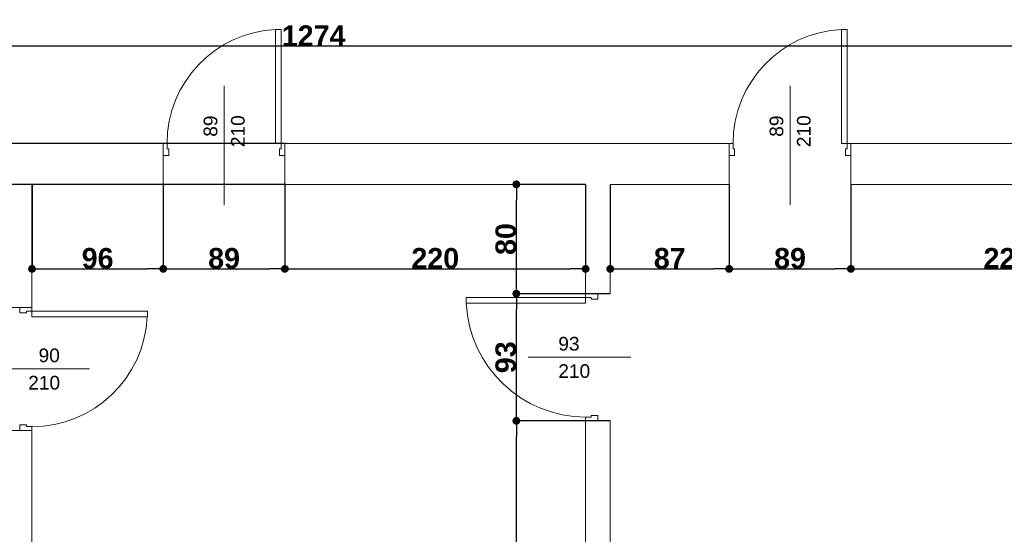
# Model space of a CAD drawing. Header units: millimetres. Extents: x 183299 to 1018155, y -286688 to 171278.
# Tile 44 of 100: x 394128 to 401330, y -80766 to -77002. Entities that reach past the tile are written whole.
import ezdxf

# ---------------------------------------------------------------- set-up
doc = ezdxf.new("R2010")
doc.units = ezdxf.units.MM
doc.header["$MEASUREMENT"] = 0
for name, color, linetype in [('Drzwi ArchiCAD', 7, 'Continuous'), ('inwentaryzacja_sciany', 7, 'Continuous'), ('Wymiarowanie - Ogólne', 7, 'Continuous'), ('Znaczniki Drzwi', 7, 'Continuous')]:
    doc.layers.add(name, color=color, linetype=linetype)
for name, color, linetype, lineweight in [('Drzwi ArchiCAD_Nr_Pióra__1', 7, 'Continuous', 13), ('inwentaryzacja_sciany_Nr_Pióra__1', 7, 'Continuous', 13), ('Znaczniki Drzwi_Nr_Pióra__1', 7, 'Continuous', 13), ('Znaczniki Drzwi_Nr_Pióra__7', 7, 'Continuous', 35)]:
    doc.layers.add(name, color=color, linetype=linetype, lineweight=lineweight)
doc.layers.add('Drzwi ArchiCAD_Nr_Pióra__23', color=7, linetype='Continuous', lineweight=20, true_color=0xff6600)
doc.layers.add('Drzwi ArchiCAD_Nr_Pióra__3', color=7, linetype='Continuous', lineweight=18, true_color=0xff6600)
doc.styles.add('GENERATED_STYLE_1', font='arial.ttf')
doc.styles.add('GENERATED_STYLE_2', font='arialbd.ttf')
doc.dimstyles.new('GENERATED_STYLE__1', dxfattribs={"dimtxt": 150, "dimasz": 114, "dimexe": 0.18, "dimexo": 0, "dimgap": 0.09, "dimtad": 1, "dimtih": 1, "dimtoh": 1, "dimdec": 0, "dimlfac": 0.1, "dimzin": 0, "dimdsep": 46, "dimtxsty": 'GENERATED_STYLE_2', "dimblk": 'ARROWHEAD_11', "dimblk1": 'ARROWHEAD_11', "dimblk2": 'ARROWHEAD_11', "dimcen": 0.09, "dimclrd": 256, "dimclre": 256, "dimclrt": 256, "dimazin": 0, "dimtfac": 1, "dimtdec": 4, "dimtmove": 0, "dimatfit": 3, "dimfxl": 1, "dimtolj": 1, "dimtzin": 0, "dimarcsym": 0})
doc.dimstyles.new('GENERATED_STYLE__2', dxfattribs={"dimtxt": 150, "dimasz": 114, "dimexe": 0.18, "dimexo": 0, "dimgap": 0.09, "dimtad": 1, "dimdec": 0, "dimlfac": 0.1, "dimzin": 0, "dimdsep": 46, "dimtxsty": 'GENERATED_STYLE_2', "dimblk": 'ARROWHEAD_11', "dimblk1": 'ARROWHEAD_11', "dimblk2": 'ARROWHEAD_11', "dimcen": 0.09, "dimclrd": 256, "dimclre": 256, "dimclrt": 256, "dimazin": 0, "dimtfac": 1, "dimtdec": 4, "dimtmove": 0, "dimatfit": 3, "dimfxl": 1, "dimtolj": 1, "dimtzin": 0, "dimarcsym": 0})

# ---------------------------------------------------------------- blocks, each defined once
blk = doc.blocks.new('D1 Drzwi proste 12_84')
at = {"layer": 'Drzwi ArchiCAD_Nr_Pióra__1', "linetype": 'Continuous'}
for p, q in [((-445, 0), (-445, -90)), ((445, 0), (445, -90))]:
    blk.add_line(p, q, dxfattribs=at)
at = {"layer": 'Drzwi ArchiCAD_Nr_Pióra__23', "linetype": 'Continuous'}
for p, q in [((-417, 0), (-445, 0)), ((-445, 0), (-445, -90)), ((-417, -40), (-417, 0)), ((445, 0), (417, 0)), ((417, 0), (417, -40)), ((445, -90), (445, 0)), ((-405, -40), (-417, -40)), ((-405, -90), (-405, -40)), ((417, -40), (405, -40)), ((405, -40), (405, -90)), ((-445, -90), (-405, -90)), ((405, -90), (445, -90))]:
    blk.add_line(p, q, dxfattribs=at)
at = {"layer": 'Drzwi ArchiCAD_Nr_Pióra__3', "linetype": 'Continuous'}
for p, q in [((417, 834), (377, 834)), ((377, 834), (377, 0)), ((417, 0), (417, 834)), ((377, 0), (417, 0))]:
    blk.add_line(p, q, dxfattribs=at)
blk.add_arc((417, 0), 834, 92.74905, 180, dxfattribs=at)
blk = doc.blocks.new('Znacznik O 12_281')
at = {"layer": 'Znaczniki Drzwi_Nr_Pióra__1', "linetype": 'Continuous'}
blk.add_line((0, 421.4), (0, -450), dxfattribs=at)
at = {"layer": 'Znaczniki Drzwi_Nr_Pióra__7', "linetype": 'Continuous', "char_height": 100, "attachment_point": 7, "rotation": 90, "style": 'GENERATED_STYLE_1'}
for s, insert in [('{89}', (-47.9, 48.2)), ('{210}', (152.1, -27.7))]:
    blk.add_mtext(s, dxfattribs=dict(at, insert=insert))
blk = doc.blocks.new('Znacznik O 12_282')
at = {"layer": 'Znaczniki Drzwi_Nr_Pióra__1', "linetype": 'Continuous'}
blk.add_line((0, 421.4), (0, -450), dxfattribs=at)
at = {"layer": 'Znaczniki Drzwi_Nr_Pióra__7', "linetype": 'Continuous', "char_height": 100, "attachment_point": 7, "rotation": 90, "style": 'GENERATED_STYLE_1'}
for s, insert in [('{89}', (-47.9, 48.2)), ('{210}', (152.1, -27.7))]:
    blk.add_mtext(s, dxfattribs=dict(at, insert=insert))
blk = doc.blocks.new('Ściana_749_2', base_point=(214165.1, -78305.8))
at = {"layer": 'inwentaryzacja_sciany_Nr_Pióra__1', "linetype": 'Continuous'}
for p, q in [((219835.1, -78005.8), (217735.1, -78005.8)), ((219835.1, -78005.8), (219835.1, -78095.8)), ((220725.1, -78005.8), (220725.1, -78095.8)), ((223975.1, -78005.8), (220725.1, -78005.8)), ((223975.1, -78005.8), (223975.1, -78095.8)), ((224865.1, -78005.8), (224865.1, -78095.8)), ((227305.1, -78005.8), (224865.1, -78005.8)), ((219835.1, -78095.8), (219835.1, -78305.8)), ((220725.1, -78095.8), (220725.1, -78305.8)), ((223975.1, -78095.8), (223975.1, -78305.8)), ((224865.1, -78095.8), (224865.1, -78305.8)), ((218875.1, -78305.8), (219835.1, -78305.8)), ((220725.1, -78305.8), (222925.1, -78305.8)), ((223105.1, -78305.8), (223975.1, -78305.8)), ((224865.1, -78305.8), (227155.1, -78305.8))]:
    blk.add_line(p, q, dxfattribs=at)
at = {"layer": 'Drzwi ArchiCAD', "linetype": 'Continuous'}
for p in [(220280.1, -78005.8), (224420.1, -78005.8)]:
    blk.add_blockref('D1 Drzwi proste 12_84', p, dxfattribs=at)
at = {"layer": 'Znaczniki Drzwi'}
for name, p in [('Znacznik O 12_282', (220280.1, -78005.8)), ('Znacznik O 12_281', (224420.1, -78005.8))]:
    blk.add_blockref(name, p, dxfattribs=at)
blk = doc.blocks.new('D1 Drzwi proste 12_94')
at = {"layer": 'Drzwi ArchiCAD_Nr_Pióra__1', "linetype": 'Continuous'}
for p, q in [((-465, 0), (-465, -90)), ((465, 0), (465, -90))]:
    blk.add_line(p, q, dxfattribs=at)
at = {"layer": 'Drzwi ArchiCAD_Nr_Pióra__23', "linetype": 'Continuous'}
for p, q in [((-437, 0), (-465, 0)), ((-465, 0), (-465, -90)), ((-437, -40), (-437, 0)), ((465, 0), (437, 0)), ((437, 0), (437, -40)), ((465, -90), (465, 0)), ((-425, -40), (-437, -40)), ((-425, -90), (-425, -40)), ((437, -40), (425, -40)), ((425, -40), (425, -90)), ((-465, -90), (-425, -90)), ((425, -90), (465, -90))]:
    blk.add_line(p, q, dxfattribs=at)
at = {"layer": 'Drzwi ArchiCAD_Nr_Pióra__3', "linetype": 'Continuous'}
for p, q in [((437, 874), (397, 874)), ((397, 874), (397, 0)), ((437, 0), (437, 874)), ((397, 0), (437, 0))]:
    blk.add_line(p, q, dxfattribs=at)
blk.add_arc((437, 0), 874, 92.62315, 180, dxfattribs=at)
blk = doc.blocks.new('Znacznik O 12_291')
at = {"layer": 'Znaczniki Drzwi_Nr_Pióra__1', "linetype": 'Continuous'}
blk.add_line((0, -601.4), (0, 150), dxfattribs=at)
at = {"layer": 'Znaczniki Drzwi_Nr_Pióra__7', "linetype": 'Continuous', "char_height": 100, "attachment_point": 7, "rotation": 90, "style": 'GENERATED_STYLE_1'}
for s, insert in [('{210}', (152.1, -380)), ('{93}', (-47.9, -380))]:
    blk.add_mtext(s, dxfattribs=dict(at, insert=insert))
blk = doc.blocks.new('Ściana_761_2', base_point=(222925.1, -78305.8))
at = {"layer": 'inwentaryzacja_sciany_Nr_Pióra__1', "linetype": 'Continuous'}
for p, q in [((222925.1, -78305.8), (222925.1, -79105.8)), ((223105.1, -79105.8), (223105.1, -78305.8)), ((222925.1, -79105.8), (223015.1, -79105.8)), ((223015.1, -79105.8), (223105.1, -79105.8)), ((222925.1, -80035.8), (223015.1, -80035.8)), ((222925.1, -80035.8), (222925.1, -83935.8)), ((223015.1, -80035.8), (223105.1, -80035.8)), ((223105.1, -83935.8), (223105.1, -80035.8))]:
    blk.add_line(p, q, dxfattribs=at)
at = {"layer": 'Drzwi ArchiCAD', "linetype": 'Continuous', "rotation": 90}
blk.add_blockref('D1 Drzwi proste 12_94', (222925.1, -79570.8), dxfattribs=at)
at = {"layer": 'Znaczniki Drzwi', "rotation": 270}
blk.add_blockref('Znacznik O 12_291', (223105.1, -79570.8), dxfattribs=at)
blk = doc.blocks.new('D1 Drzwi proste 12_95')
at = {"layer": 'Drzwi ArchiCAD_Nr_Pióra__1', "linetype": 'Continuous'}
for p, q in [((-450, 0), (-450, -90)), ((450, 0), (450, -90))]:
    blk.add_line(p, q, dxfattribs=at)
at = {"layer": 'Drzwi ArchiCAD_Nr_Pióra__23', "linetype": 'Continuous'}
for p, q in [((-422, 0), (-450, 0)), ((-450, 0), (-450, -90)), ((-422, -40), (-422, 0)), ((450, 0), (422, 0)), ((422, 0), (422, -40)), ((450, -90), (450, 0)), ((-410, -40), (-422, -40)), ((-410, -90), (-410, -40)), ((422, -40), (410, -40)), ((410, -40), (410, -90)), ((-450, -90), (-410, -90)), ((410, -90), (450, -90))]:
    blk.add_line(p, q, dxfattribs=at)
at = {"layer": 'Drzwi ArchiCAD_Nr_Pióra__3', "linetype": 'Continuous'}
for p, q in [((422, 844), (382, 844)), ((382, 844), (382, 0)), ((422, 0), (422, 844)), ((382, 0), (422, 0))]:
    blk.add_line(p, q, dxfattribs=at)
blk.add_arc((422, 0), 844, 92.71646, 180, dxfattribs=at)
blk = doc.blocks.new('Znacznik O 12_292')
at = {"layer": 'Znaczniki Drzwi_Nr_Pióra__1', "linetype": 'Continuous'}
blk.add_line((0, 421.4), (0, -330), dxfattribs=at)
at = {"layer": 'Znaczniki Drzwi_Nr_Pióra__7', "linetype": 'Continuous', "char_height": 100, "attachment_point": 7, "rotation": 90, "style": 'GENERATED_STYLE_1'}
for s, insert in [('{90}', (-47.9, 48.2)), ('{210}', (152.1, -27.7))]:
    blk.add_mtext(s, dxfattribs=dict(at, insert=insert))
blk = doc.blocks.new('Ściana_762_2', base_point=(218695.1, -78305.8))
at = {"layer": 'inwentaryzacja_sciany_Nr_Pióra__1', "linetype": 'Continuous'}
for p, q in [((218695.1, -78305.8), (218695.1, -79205.8)), ((218875.1, -79205.8), (218875.1, -78305.8)), ((218785.1, -79205.8), (218695.1, -79205.8)), ((218875.1, -79205.8), (218785.1, -79205.8)), ((218785.1, -80105.8), (218695.1, -80105.8)), ((218695.1, -80105.8), (218695.1, -83935.8)), ((218875.1, -80105.8), (218785.1, -80105.8)), ((218875.1, -83935.8), (218875.1, -80105.8))]:
    blk.add_line(p, q, dxfattribs=at)
at = {"layer": 'Drzwi ArchiCAD', "linetype": 'Continuous', "xscale": -1, "rotation": 270}
blk.add_blockref('D1 Drzwi proste 12_95', (218875.1, -79655.8), dxfattribs=at)
at = {"layer": 'Znaczniki Drzwi', "rotation": 270}
blk.add_blockref('Znacznik O 12_292', (218875.1, -79655.8), dxfattribs=at)
blk = doc.blocks.new('ARROWHEAD_11')
at = {"linetype": 'Continuous'}
blk.add_line((0, 0), (-1, 0), dxfattribs=at)
at = {"linetype": 'Continuous', "const_width": 0.25, "flags": 128}
blk.add_lwpolyline([(-0.125, 0, 1), (0.125, 0, 1)], format="xyb", close=True, dxfattribs=at)
blk = doc.blocks.new('*D5377')
at = {"layer": 'Defpoints', "color": 0}
for p in [(388308, -78206.3), (396078, -78206.3), (397668, -83836.3)]:
    blk.add_point(p, dxfattribs=at)
at = {"layer": 'Wymiarowanie - Ogólne', "linetype": 'Continuous', "lineweight": -2}
for p, q in [((396078, -78206.3), (388307.8, -78206.3)), ((388308, -83722.3), (388308, -78320.3)), ((397668, -83836.3), (388307.8, -83836.3))]:
    blk.add_line(p, q, dxfattribs=at)
at = {"layer": 'Wymiarowanie - Ogólne', "lineweight": -2, "xscale": 114, "yscale": 114, "zscale": 114}
for p, rotation in [((388308, -78206.3), 90), ((388308, -83836.3), 270)]:
    blk.add_blockref('ARROWHEAD_11', p, dxfattribs=dict(at, rotation=rotation))
at = {"layer": 'Wymiarowanie - Ogólne', "insert": (388231.4, -81021.3), "char_height": 150, "attachment_point": 5, "rotation": 90, "style": 'GENERATED_STYLE_2'}
blk.add_mtext('\\A1;563', dxfattribs=at)
blk = doc.blocks.new('*D5378')
at = {"layer": 'Defpoints', "color": 0}
for p in [(388308, -77906.3), (396078, -77906.3), (396078, -78206.3)]:
    blk.add_point(p, dxfattribs=at)
at = {"layer": 'Wymiarowanie - Ogólne', "linetype": 'Continuous', "lineweight": -2}
for p, q in [((396078, -77906.3), (388307.8, -77906.3)), ((388308, -78092.3), (388308, -78020.3)), ((396078, -78206.3), (388307.8, -78206.3))]:
    blk.add_line(p, q, dxfattribs=at)
at = {"layer": 'Wymiarowanie - Ogólne', "lineweight": -2, "xscale": 114, "yscale": 114, "zscale": 114}
for p, rotation in [((388308, -77906.3), 90), ((388308, -78206.3), 270)]:
    blk.add_blockref('ARROWHEAD_11', p, dxfattribs=dict(at, rotation=rotation))
at = {"layer": 'Wymiarowanie - Ogólne', "insert": (388231.4, -78056.3), "char_height": 150, "attachment_point": 5, "rotation": 90, "style": 'GENERATED_STYLE_2'}
blk.add_mtext('\\A1;30', dxfattribs=at)
blk = doc.blocks.new('*D5379')
at = {"layer": 'Defpoints', "color": 0}
for p in [(388308, -72226.3), (396078, -72226.3), (396078, -77906.3)]:
    blk.add_point(p, dxfattribs=at)
at = {"layer": 'Wymiarowanie - Ogólne', "linetype": 'Continuous', "lineweight": -2}
for p, q in [((396078, -72226.3), (388307.8, -72226.3)), ((388308, -77792.3), (388308, -72340.3)), ((396078, -77906.3), (388307.8, -77906.3))]:
    blk.add_line(p, q, dxfattribs=at)
at = {"layer": 'Wymiarowanie - Ogólne', "lineweight": -2, "xscale": 114, "yscale": 114, "zscale": 114}
for p, rotation in [((388308, -72226.3), 90), ((388308, -77906.3), 270)]:
    blk.add_blockref('ARROWHEAD_11', p, dxfattribs=dict(at, rotation=rotation))
at = {"layer": 'Wymiarowanie - Ogólne', "insert": (388231.2, -75066.3), "char_height": 150, "attachment_point": 5, "rotation": 90, "style": 'GENERATED_STYLE_2'}
blk.add_mtext('\\A1;568', dxfattribs=at)
blk = doc.blocks.new('*D6741')
at = {"layer": 'Defpoints', "color": 0}
for p in [(394218, -78206.3), (395178, -78206.3), (395178, -78824.7)]:
    blk.add_point(p, dxfattribs=at)
at = {"layer": 'Wymiarowanie - Ogólne', "linetype": 'Continuous', "lineweight": -2}
for p, q in [((394218, -78206.3), (394218, -78824.9)), ((395178, -78206.3), (395178, -78824.9)), ((394332, -78824.7), (395064, -78824.7))]:
    blk.add_line(p, q, dxfattribs=at)
at = {"layer": 'Wymiarowanie - Ogólne', "lineweight": -2, "xscale": 114, "yscale": 114, "zscale": 114, "rotation": 180}
blk.add_blockref('ARROWHEAD_11', (394218, -78824.7), dxfattribs=at)
at = {"layer": 'Wymiarowanie - Ogólne', "lineweight": -2, "xscale": 114, "yscale": 114, "zscale": 114}
blk.add_blockref('ARROWHEAD_11', (395178, -78824.7), dxfattribs=at)
at = {"layer": 'Wymiarowanie - Ogólne', "insert": (394698, -78747.9), "char_height": 150, "attachment_point": 5, "style": 'GENERATED_STYLE_2'}
blk.add_mtext('\\A1;96', dxfattribs=at)
blk = doc.blocks.new('*D6742')
at = {"layer": 'Defpoints', "color": 0}
for p in [(395178, -78206.3), (396068, -78206.3), (396068, -78824.7)]:
    blk.add_point(p, dxfattribs=at)
at = {"layer": 'Wymiarowanie - Ogólne', "linetype": 'Continuous', "lineweight": -2}
for p, q in [((395178, -78206.3), (395178, -78824.9)), ((396068, -78206.3), (396068, -78824.9)), ((395292, -78824.7), (395954, -78824.7))]:
    blk.add_line(p, q, dxfattribs=at)
at = {"layer": 'Wymiarowanie - Ogólne', "lineweight": -2, "xscale": 114, "yscale": 114, "zscale": 114, "rotation": 180}
blk.add_blockref('ARROWHEAD_11', (395178, -78824.7), dxfattribs=at)
at = {"layer": 'Wymiarowanie - Ogólne', "lineweight": -2, "xscale": 114, "yscale": 114, "zscale": 114}
blk.add_blockref('ARROWHEAD_11', (396068, -78824.7), dxfattribs=at)
at = {"layer": 'Wymiarowanie - Ogólne', "insert": (395623, -78747.9), "char_height": 150, "attachment_point": 5, "style": 'GENERATED_STYLE_2'}
blk.add_mtext('\\A1;89', dxfattribs=at)
blk = doc.blocks.new('*D6743')
at = {"layer": 'Defpoints', "color": 0}
for p in [(396068, -78206.3), (398268, -78206.3), (398268, -78824.7)]:
    blk.add_point(p, dxfattribs=at)
at = {"layer": 'Wymiarowanie - Ogólne', "linetype": 'Continuous', "lineweight": -2}
for p, q in [((396068, -78206.3), (396068, -78824.9)), ((398268, -78206.3), (398268, -78824.9)), ((396182, -78824.7), (398154, -78824.7))]:
    blk.add_line(p, q, dxfattribs=at)
at = {"layer": 'Wymiarowanie - Ogólne', "lineweight": -2, "xscale": 114, "yscale": 114, "zscale": 114, "rotation": 180}
blk.add_blockref('ARROWHEAD_11', (396068, -78824.7), dxfattribs=at)
at = {"layer": 'Wymiarowanie - Ogólne', "lineweight": -2, "xscale": 114, "yscale": 114, "zscale": 114}
blk.add_blockref('ARROWHEAD_11', (398268, -78824.7), dxfattribs=at)
at = {"layer": 'Wymiarowanie - Ogólne', "insert": (397168, -78748.1), "char_height": 150, "attachment_point": 5, "style": 'GENERATED_STYLE_2'}
blk.add_mtext('\\A1;220', dxfattribs=at)
blk = doc.blocks.new('*D6744')
at = {"layer": 'Defpoints', "color": 0}
for p in [(398448, -78206.3), (399318, -78206.3), (399318, -78824.7)]:
    blk.add_point(p, dxfattribs=at)
at = {"layer": 'Wymiarowanie - Ogólne', "linetype": 'Continuous', "lineweight": -2}
for p, q in [((398448, -78206.3), (398448, -78824.9)), ((399318, -78206.3), (399318, -78824.9)), ((398562, -78824.7), (399204, -78824.7))]:
    blk.add_line(p, q, dxfattribs=at)
at = {"layer": 'Wymiarowanie - Ogólne', "lineweight": -2, "xscale": 114, "yscale": 114, "zscale": 114, "rotation": 180}
blk.add_blockref('ARROWHEAD_11', (398448, -78824.7), dxfattribs=at)
at = {"layer": 'Wymiarowanie - Ogólne', "lineweight": -2, "xscale": 114, "yscale": 114, "zscale": 114}
blk.add_blockref('ARROWHEAD_11', (399318, -78824.7), dxfattribs=at)
at = {"layer": 'Wymiarowanie - Ogólne', "insert": (398883, -78747.9), "char_height": 150, "attachment_point": 5, "style": 'GENERATED_STYLE_2'}
blk.add_mtext('\\A1;87', dxfattribs=at)
blk = doc.blocks.new('*D6745')
at = {"layer": 'Defpoints', "color": 0}
for p in [(399318, -78206.3), (400208, -78206.3), (400208, -78824.7)]:
    blk.add_point(p, dxfattribs=at)
at = {"layer": 'Wymiarowanie - Ogólne', "linetype": 'Continuous', "lineweight": -2}
for p, q in [((399318, -78206.3), (399318, -78824.9)), ((400208, -78206.3), (400208, -78824.9)), ((399432, -78824.7), (400094, -78824.7))]:
    blk.add_line(p, q, dxfattribs=at)
at = {"layer": 'Wymiarowanie - Ogólne', "lineweight": -2, "xscale": 114, "yscale": 114, "zscale": 114, "rotation": 180}
blk.add_blockref('ARROWHEAD_11', (399318, -78824.7), dxfattribs=at)
at = {"layer": 'Wymiarowanie - Ogólne', "lineweight": -2, "xscale": 114, "yscale": 114, "zscale": 114}
blk.add_blockref('ARROWHEAD_11', (400208, -78824.7), dxfattribs=at)
at = {"layer": 'Wymiarowanie - Ogólne', "insert": (399763, -78747.9), "char_height": 150, "attachment_point": 5, "style": 'GENERATED_STYLE_2'}
blk.add_mtext('\\A1;89', dxfattribs=at)
blk = doc.blocks.new('*D6746')
at = {"layer": 'Defpoints', "color": 0}
for p in [(400208, -78206.3), (402498, -78206.3), (402498, -78824.7)]:
    blk.add_point(p, dxfattribs=at)
at = {"layer": 'Wymiarowanie - Ogólne', "linetype": 'Continuous', "lineweight": -2}
for p, q in [((400208, -78206.3), (400208, -78824.9)), ((402498, -78206.3), (402498, -78824.9)), ((400322, -78824.7), (402384, -78824.7))]:
    blk.add_line(p, q, dxfattribs=at)
at = {"layer": 'Wymiarowanie - Ogólne', "lineweight": -2, "xscale": 114, "yscale": 114, "zscale": 114, "rotation": 180}
blk.add_blockref('ARROWHEAD_11', (400208, -78824.7), dxfattribs=at)
at = {"layer": 'Wymiarowanie - Ogólne', "lineweight": -2, "xscale": 114, "yscale": 114, "zscale": 114}
blk.add_blockref('ARROWHEAD_11', (402498, -78824.7), dxfattribs=at)
at = {"layer": 'Wymiarowanie - Ogólne', "insert": (401353, -78747.9), "char_height": 150, "attachment_point": 5, "style": 'GENERATED_STYLE_2'}
blk.add_mtext('\\A1;229', dxfattribs=at)
blk = doc.blocks.new('*D6750')
at = {"layer": 'Defpoints', "color": 0}
for p in [(397760.9, -79936.3), (398448, -79936.3), (398268, -83836.3)]:
    blk.add_point(p, dxfattribs=at)
at = {"layer": 'Wymiarowanie - Ogólne', "linetype": 'Continuous', "lineweight": -2}
for p, q in [((398448, -79936.3), (397760.7, -79936.3)), ((397760.9, -83722.3), (397760.9, -80050.3)), ((398268, -83836.3), (397760.7, -83836.3))]:
    blk.add_line(p, q, dxfattribs=at)
at = {"layer": 'Wymiarowanie - Ogólne', "lineweight": -2, "xscale": 114, "yscale": 114, "zscale": 114}
for p, rotation in [((397760.9, -79936.3), 90), ((397760.9, -83836.3), 270)]:
    blk.add_blockref('ARROWHEAD_11', p, dxfattribs=dict(at, rotation=rotation))
at = {"layer": 'Wymiarowanie - Ogólne', "insert": (397684.2, -81886.3), "char_height": 150, "attachment_point": 5, "rotation": 90, "style": 'GENERATED_STYLE_2'}
blk.add_mtext('\\A1;390', dxfattribs=at)
blk = doc.blocks.new('*D6751')
at = {"layer": 'Defpoints', "color": 0}
for p in [(397760.9, -79006.3), (398448, -79006.3), (398448, -79936.3)]:
    blk.add_point(p, dxfattribs=at)
at = {"layer": 'Wymiarowanie - Ogólne', "linetype": 'Continuous', "lineweight": -2}
for p, q in [((398448, -79006.3), (397760.7, -79006.3)), ((397760.9, -79822.3), (397760.9, -79120.3)), ((398448, -79936.3), (397760.7, -79936.3))]:
    blk.add_line(p, q, dxfattribs=at)
at = {"layer": 'Wymiarowanie - Ogólne', "lineweight": -2, "xscale": 114, "yscale": 114, "zscale": 114}
for p, rotation in [((397760.9, -79006.3), 90), ((397760.9, -79936.3), 270)]:
    blk.add_blockref('ARROWHEAD_11', p, dxfattribs=dict(at, rotation=rotation))
at = {"layer": 'Wymiarowanie - Ogólne', "insert": (397684.2, -79471.3), "char_height": 150, "attachment_point": 5, "rotation": 90, "style": 'GENERATED_STYLE_2'}
blk.add_mtext('\\A1;93', dxfattribs=at)
blk = doc.blocks.new('*D6752')
at = {"layer": 'Defpoints', "color": 0}
for p in [(397760.9, -78206.3), (398268, -78206.3), (398448, -79006.3)]:
    blk.add_point(p, dxfattribs=at)
at = {"layer": 'Wymiarowanie - Ogólne', "linetype": 'Continuous', "lineweight": -2}
for p, q in [((398268, -78206.3), (397760.7, -78206.3)), ((397760.9, -78892.3), (397760.9, -78320.3)), ((398448, -79006.3), (397760.7, -79006.3))]:
    blk.add_line(p, q, dxfattribs=at)
at = {"layer": 'Wymiarowanie - Ogólne', "lineweight": -2, "xscale": 114, "yscale": 114, "zscale": 114}
for p, rotation in [((397760.9, -78206.3), 90), ((397760.9, -79006.3), 270)]:
    blk.add_blockref('ARROWHEAD_11', p, dxfattribs=dict(at, rotation=rotation))
at = {"layer": 'Wymiarowanie - Ogólne', "insert": (397684.2, -78606.3), "char_height": 150, "attachment_point": 5, "rotation": 90, "style": 'GENERATED_STYLE_2'}
blk.add_mtext('\\A1;80', dxfattribs=at)
blk = doc.blocks.new('*D6753')
at = {"layer": 'Defpoints', "color": 0}
for p in [(395988, -73656.3), (395988, -74617.1), (389908, -77906.3)]:
    blk.add_point(p, dxfattribs=at)
at = {"layer": 'Wymiarowanie - Ogólne', "linetype": 'Continuous', "lineweight": -2}
for p, q in [((395988, -73656.3), (395988, -74617.3)), ((389908, -77906.3), (389908, -74616.9)), ((390022, -74617.1), (395874, -74617.1))]:
    blk.add_line(p, q, dxfattribs=at)
at = {"layer": 'Wymiarowanie - Ogólne', "lineweight": -2, "xscale": 114, "yscale": 114, "zscale": 114, "rotation": 180}
blk.add_blockref('ARROWHEAD_11', (389908, -74617.1), dxfattribs=at)
at = {"layer": 'Wymiarowanie - Ogólne', "lineweight": -2, "xscale": 114, "yscale": 114, "zscale": 114}
blk.add_blockref('ARROWHEAD_11', (395988, -74617.1), dxfattribs=at)
at = {"layer": 'Wymiarowanie - Ogólne', "insert": (392948, -74540.4), "char_height": 150, "attachment_point": 5, "style": 'GENERATED_STYLE_2'}
blk.add_mtext('\\A1;608', dxfattribs=at)
blk = doc.blocks.new('*D6772')
at = {"layer": 'Defpoints', "color": 0}
for p in [(402648, -77193.8), (389908, -77906.3), (402648, -77906.3)]:
    blk.add_point(p, dxfattribs=at)
at = {"layer": 'Wymiarowanie - Ogólne', "linetype": 'Continuous', "lineweight": -2}
for p, q in [((389908, -77906.3), (389908, -77193.6)), ((390022, -77193.8), (402534, -77193.8)), ((402648, -77906.3), (402648, -77193.6))]:
    blk.add_line(p, q, dxfattribs=at)
at = {"layer": 'Wymiarowanie - Ogólne', "lineweight": -2, "xscale": 114, "yscale": 114, "zscale": 114, "rotation": 180}
blk.add_blockref('ARROWHEAD_11', (389908, -77193.8), dxfattribs=at)
at = {"layer": 'Wymiarowanie - Ogólne', "lineweight": -2, "xscale": 114, "yscale": 114, "zscale": 114}
blk.add_blockref('ARROWHEAD_11', (402648, -77193.8), dxfattribs=at)
at = {"layer": 'Wymiarowanie - Ogólne', "insert": (396278, -77118.5), "char_height": 150, "attachment_point": 5, "style": 'GENERATED_STYLE_2'}
blk.add_mtext('\\A1;1274', dxfattribs=at)

msp = doc.modelspace()

# ---------------------------------------------------------------- block references
at = {"layer": 'inwentaryzacja_sciany'}
for name, p in [('Ściana_749_2', (389507.95206, -78206.32699)), ('Ściana_762_2', (394037.95206, -78206.32699)), ('Ściana_761_2', (398267.95206, -78206.32699))]:
    msp.add_blockref(name, p, dxfattribs=at)

# ---------------------------------------------------------------- dimensions: what is measured, and where the dimension line sits
at = {"layer": 'Wymiarowanie - Ogólne', "linetype": 'Continuous'}
for base, p1, p2, picture, middle in [((388307.95206, -72226.32699), (396077.95206, -77906.32699), (396077.95206, -72226.32699), '*D5379', (388231.21206, -75066.32699)), ((388307.95206, -77906.32699), (396077.95206, -78206.32699), (396077.95206, -77906.32699), '*D5378', (388231.36206, -78056.32699)), ((388307.95206, -78206.32699), (397667.95206, -83836.32699), (396077.95206, -78206.32699), '*D5377', (388231.36206, -81021.32699)), ((397760.89351, -78206.32699), (398447.95206, -79006.32699), (398267.95206, -78206.32699), '*D6752', (397684.15351, -78606.32699)), ((397760.89351, -79006.32699), (398447.95206, -79936.32699), (398447.95206, -79006.32699), '*D6751', (397684.15351, -79471.32699)), ((397760.89351, -79936.32699), (398267.95206, -83836.32699), (398447.95206, -79936.32699), '*D6750', (397684.15351, -81886.32699))]:
    dim = msp.add_linear_dim(base=base, p1=p1, p2=p2, angle=90, dimstyle='GENERATED_STYLE__2', dxfattribs=at)
    dim.commit()
    dim.dimension.update_dxf_attribs({"geometry": picture, "text_midpoint": middle})
for base, p1, p2, picture, middle in [((395987.95206, -74617.1196), (389907.95206, -77906.32699), (395987.95206, -73656.32699), '*D6753', (392947.95206, -74540.3796)), ((402647.95206, -77193.77989), (389907.95206, -77906.32699), (402647.95206, -77906.32699), '*D6772', (396277.95206, -77118.46489)), ((395177.95206, -78824.67289), (394217.95206, -78206.32699), (395177.95206, -78206.32699), '*D6741', (394697.95206, -78747.93289)), ((396067.95206, -78824.67289), (395177.95206, -78206.32699), (396067.95206, -78206.32699), '*D6742', (395622.95206, -78747.93289)), ((398267.95206, -78824.67289), (396067.95206, -78206.32699), (398267.95206, -78206.32699), '*D6743', (397167.95206, -78748.08289)), ((399317.95206, -78824.67289), (398447.95206, -78206.32699), (399317.95206, -78206.32699), '*D6744', (398882.95206, -78747.93289)), ((400207.95206, -78824.67289), (399317.95206, -78206.32699), (400207.95206, -78206.32699), '*D6745', (399762.95206, -78747.93289)), ((402497.95206, -78824.67289), (400207.95206, -78206.32699), (402497.95206, -78206.32699), '*D6746', (401352.95206, -78747.93289))]:
    dim = msp.add_linear_dim(base=base, p1=p1, p2=p2, dimstyle='GENERATED_STYLE__1', dxfattribs=at)
    dim.commit()
    dim.dimension.update_dxf_attribs({"geometry": picture, "text_midpoint": middle})

doc.saveas('drawing.dxf')
